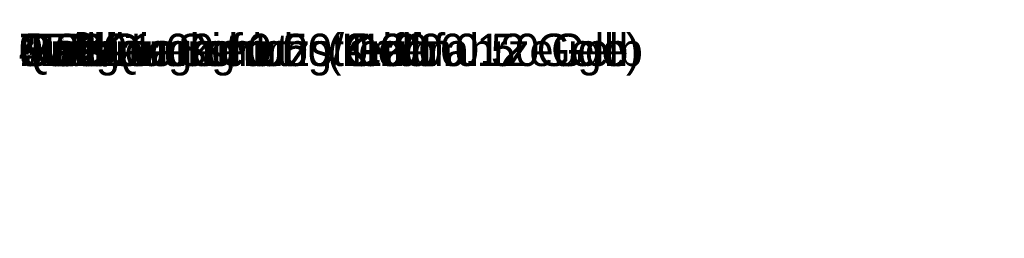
# Model space of a CAD drawing. Header units: metres. Extents: x 0 to 60282398, y -11592309 to 5708004.
# Tile 1 of 136: x 0 to 76, y -16 to 1. Entities that reach past the tile are written whole.
import ezdxf

# ---------------------------------------------------------------- set-up
doc = ezdxf.new("R2018")
doc.units = ezdxf.units.M
doc.header["$LTSCALE"] = 0.75
doc.layers.get('0').update_dxf_attribs({"linetype": 'CONTINUOUS'})
doc.layers.add('10414946$0$ST-LIN-Fahrbahn', color=2, linetype='CONTINUOUS')
doc.layers.add('10414946$0$ST-LIN-Gehweg', color=2, linetype='CONTINUOUS')
doc.layers.add('10414946$0$ST_M_Markierung', color=7, linetype='CONTINUOUS', lineweight=18, true_color=0xffffff)
doc.styles.add('10414946$0$STANDARD', font='ISOCP2.shx')
doc.styles.get("Standard").update_dxf_attribs({"font": 'ISOCP2.shx'})

# ---------------------------------------------------------------- blocks, each defined once
blk = doc.blocks.new('10414946$0$Leitlinie Schutzstreifen_Rad_(1.00_1.00_0.12)_INFRASIGN_639099719308929837')
blk = doc.blocks.new('10414946$0$Leitlinie Schutzstreifen_Rad_(1.00_1.00_0.12)_INFRASIGN_639099719644751971')
blk = doc.blocks.new('10414946$0$Leitlinie Schutzstreifen_Rad_(1.00_1.00_0.12)_INFRASIGN_639099719804692005')
blk = doc.blocks.new('10414946$0$Leitlinie Schutzstreifen_Rad_(1.00_1.00_0.12)_INFRASIGN_639099719981791279')
blk = doc.blocks.new('10414946$0$Leitlinie Schutzstreifen_Rad_(1.00_1.00_0.12)_INFRASIGN_639099720798123485')
blk = doc.blocks.new('10414946$0$Radfahrstreifen (Kraftfahrzeuge)_Rad_(3.00_-3.00_0.25)_INFRASIGN_639099721025018387')
blk = doc.blocks.new('10414946$0$Radfahrstreifen (Kraftfahrzeuge)_Rad_(3.00_-3.00_0.25)_INFRASIGN_639099721111332882')
blk = doc.blocks.new('10414946$0$Radfahrstreifen (Kraftfahrzeuge)_Rad_(3.00_-3.00_0.25)_INFRASIGN_639099721449042082')
blk = doc.blocks.new('10414946$0$Radfahrstreifen (Kraftfahrzeuge)_Rad_(3.00_-3.00_0.25)_INFRASIGN_639099721714267730')
blk = doc.blocks.new('10414946$0$Leitlinie Schutzstreifen_Rad_(1.00_1.00_0.12)_INFRASIGN_639099722170851897')
blk = doc.blocks.new('10414946$0$Fußgängerfurt__(0.50_0.20_0.12)_INFRASIGN_639099722575843547')
blk = doc.blocks.new('10414946$0$Fußgängerfurt__(0.50_0.20_0.12)_INFRASIGN_639099722669133719')
blk = doc.blocks.new('10414946$0$Haltlinie__(0.00_-1.00_0.50)_INFRASIGN_639099723144088585')
blk = doc.blocks.new('10414946$0$Haltlinie__(0.00_-1.00_0.50)_INFRASIGN_639099723187622833')
blk = doc.blocks.new('10414946')
at = {"layer": '10414946$0$ST_M_Markierung'}
ref = blk.add_blockref('10414946$0$Haltlinie__(0.00_-1.00_0.50)_INFRASIGN_639099723144088585', (32353346.588, 5707903.175), dxfattribs=at)
lines = blk.add_mtext('Quermarkierung', dxfattribs={"layer": '10414946$0$ST-LIN-Gehweg', "insert": (0, 0.125), "char_height": 2.5, "attachment_point": 1})
ref.add_attrib('Typ', '', (0, 0.125), dxfattribs={"flags": 106}).embed_mtext(lines)
lines = blk.add_mtext('Haltlinie', dxfattribs={"layer": '10414946$0$ST-LIN-Gehweg', "insert": (0, 0.125), "char_height": 2.5, "attachment_point": 1})
ref.add_attrib('Art', '', (0, 0.125), dxfattribs={"flags": 106}).embed_mtext(lines)
lines = blk.add_mtext('RmsQuerstrich', dxfattribs={"layer": '10414946$0$ST-LIN-Gehweg', "insert": (0, 0.125), "char_height": 2.5, "attachment_point": 1})
ref.add_attrib('Bild', '', (0, 0.125), dxfattribs={"flags": 106}).embed_mtext(lines)
lines = blk.add_mtext('0.50', dxfattribs={"layer": '10414946$0$ST-LIN-Gehweg', "insert": (0, 0.125), "char_height": 2.5, "attachment_point": 1})
ref.add_attrib('Markierungsbreite', '', (0, 0.125), dxfattribs={"flags": 106}).embed_mtext(lines)
lines = blk.add_mtext('0.00/-1.00', dxfattribs={"layer": '10414946$0$ST-LIN-Gehweg', "insert": (0, 0.125), "char_height": 2.5, "attachment_point": 1})
ref.add_attrib('Markierungslänge', '', (0, 0.125), dxfattribs={"flags": 106}).embed_mtext(lines)
lines = blk.add_mtext('4.03', dxfattribs={"layer": '10414946$0$ST-LIN-Gehweg', "insert": (0, 0.125), "char_height": 2.5, "attachment_point": 1})
ref.add_attrib('Länge', '', (0, 0.125), dxfattribs={"flags": 106}).embed_mtext(lines)
lines = blk.add_mtext('Gelb', dxfattribs={"layer": '10414946$0$ST-LIN-Gehweg', "insert": (0, 0.125), "char_height": 2.5, "attachment_point": 1})
ref.add_attrib('Farbe', '', (0, 0.125), dxfattribs={"flags": 106}).embed_mtext(lines)
lines = blk.add_mtext('Markierung 0.00/-1.00 0.50 Gelb', dxfattribs={"layer": '10414946$0$ST-LIN-Gehweg', "insert": (0, 0.125), "char_height": 2.5, "attachment_point": 1})
ref.add_attrib('Bezeichnung', '', (0, 0.125), dxfattribs={"flags": 106}).embed_mtext(lines)
lines = blk.add_mtext('4.03', dxfattribs={"layer": '10414946$0$ST-LIN-Gehweg', "insert": (0, 0.125), "char_height": 2.5, "attachment_point": 1})
ref.add_attrib('Gesamtlänge_050', '', (0, 0.125), dxfattribs={"flags": 106}).embed_mtext(lines)
ref = blk.add_blockref('10414946$0$Fußgängerfurt__(0.50_0.20_0.12)_INFRASIGN_639099722575843547', (32353341.704, 5707904.253), dxfattribs=at)
lines = blk.add_mtext('Quermarkierung', dxfattribs={"layer": '10414946$0$ST-LIN-Gehweg', "insert": (0, 0.125), "char_height": 2.5, "attachment_point": 1})
ref.add_attrib('Typ', '', (0, 0.125), dxfattribs={"flags": 106}).embed_mtext(lines)
lines = blk.add_mtext('Fußgängerfurt', dxfattribs={"layer": '10414946$0$ST-LIN-Gehweg', "insert": (0, 0.125), "char_height": 2.5, "attachment_point": 1})
ref.add_attrib('Art', '', (0, 0.125), dxfattribs={"flags": 106}).embed_mtext(lines)
lines = blk.add_mtext('RmsQuerstrich_unterbrochen_25_zu_1_schmal', dxfattribs={"layer": '10414946$0$ST-LIN-Gehweg', "insert": (0, 0.125), "char_height": 2.5, "attachment_point": 1})
ref.add_attrib('Bild', '', (0, 0.125), dxfattribs={"flags": 106}).embed_mtext(lines)
lines = blk.add_mtext('0.12', dxfattribs={"layer": '10414946$0$ST-LIN-Gehweg', "insert": (0, 0.125), "char_height": 2.5, "attachment_point": 1})
ref.add_attrib('Markierungsbreite', '', (0, 0.125), dxfattribs={"flags": 106}).embed_mtext(lines)
lines = blk.add_mtext('0.50/0.20', dxfattribs={"layer": '10414946$0$ST-LIN-Gehweg', "insert": (0, 0.125), "char_height": 2.5, "attachment_point": 1})
ref.add_attrib('Markierungslänge', '', (0, 0.125), dxfattribs={"flags": 106}).embed_mtext(lines)
lines = blk.add_mtext('8.27', dxfattribs={"layer": '10414946$0$ST-LIN-Gehweg', "insert": (0, 0.125), "char_height": 2.5, "attachment_point": 1})
ref.add_attrib('Länge', '', (0, 0.125), dxfattribs={"flags": 106}).embed_mtext(lines)
lines = blk.add_mtext('Gelb', dxfattribs={"layer": '10414946$0$ST-LIN-Gehweg', "insert": (0, 0.125), "char_height": 2.5, "attachment_point": 1})
ref.add_attrib('Farbe', '', (0, 0.125), dxfattribs={"flags": 106}).embed_mtext(lines)
lines = blk.add_mtext('Markierung 0.50/0.20 0.12 Gelb', dxfattribs={"layer": '10414946$0$ST-LIN-Gehweg', "insert": (0, 0.125), "char_height": 2.5, "attachment_point": 1})
ref.add_attrib('Bezeichnung', '', (0, 0.125), dxfattribs={"flags": 106}).embed_mtext(lines)
lines = blk.add_mtext('6.50', dxfattribs={"layer": '10414946$0$ST-LIN-Gehweg', "insert": (0, 0.125), "char_height": 2.5, "attachment_point": 1})
ref.add_attrib('Gesamtlänge_012', '', (0, 0.125), dxfattribs={"flags": 106}).embed_mtext(lines)
ref = blk.add_blockref('10414946$0$Fußgängerfurt__(0.50_0.20_0.12)_INFRASIGN_639099722669133719', (32353345.606, 5707903.364), dxfattribs=at)
lines = blk.add_mtext('Quermarkierung', dxfattribs={"layer": '10414946$0$ST-LIN-Gehweg', "insert": (0, 0.125), "char_height": 2.5, "attachment_point": 1})
ref.add_attrib('Typ', '', (0, 0.125), dxfattribs={"flags": 106}).embed_mtext(lines)
lines = blk.add_mtext('Fußgängerfurt', dxfattribs={"layer": '10414946$0$ST-LIN-Gehweg', "insert": (0, 0.125), "char_height": 2.5, "attachment_point": 1})
ref.add_attrib('Art', '', (0, 0.125), dxfattribs={"flags": 106}).embed_mtext(lines)
lines = blk.add_mtext('RmsQuerstrich_unterbrochen_25_zu_1_schmal', dxfattribs={"layer": '10414946$0$ST-LIN-Gehweg', "insert": (0, 0.125), "char_height": 2.5, "attachment_point": 1})
ref.add_attrib('Bild', '', (0, 0.125), dxfattribs={"flags": 106}).embed_mtext(lines)
lines = blk.add_mtext('0.12', dxfattribs={"layer": '10414946$0$ST-LIN-Gehweg', "insert": (0, 0.125), "char_height": 2.5, "attachment_point": 1})
ref.add_attrib('Markierungsbreite', '', (0, 0.125), dxfattribs={"flags": 106}).embed_mtext(lines)
lines = blk.add_mtext('0.50/0.20', dxfattribs={"layer": '10414946$0$ST-LIN-Gehweg', "insert": (0, 0.125), "char_height": 2.5, "attachment_point": 1})
ref.add_attrib('Markierungslänge', '', (0, 0.125), dxfattribs={"flags": 106}).embed_mtext(lines)
lines = blk.add_mtext('8.69', dxfattribs={"layer": '10414946$0$ST-LIN-Gehweg', "insert": (0, 0.125), "char_height": 2.5, "attachment_point": 1})
ref.add_attrib('Länge', '', (0, 0.125), dxfattribs={"flags": 106}).embed_mtext(lines)
lines = blk.add_mtext('Gelb', dxfattribs={"layer": '10414946$0$ST-LIN-Gehweg', "insert": (0, 0.125), "char_height": 2.5, "attachment_point": 1})
ref.add_attrib('Farbe', '', (0, 0.125), dxfattribs={"flags": 106}).embed_mtext(lines)
lines = blk.add_mtext('Markierung 0.50/0.20 0.12 Gelb', dxfattribs={"layer": '10414946$0$ST-LIN-Gehweg', "insert": (0, 0.125), "char_height": 2.5, "attachment_point": 1})
ref.add_attrib('Bezeichnung', '', (0, 0.125), dxfattribs={"flags": 106}).embed_mtext(lines)
lines = blk.add_mtext('6.50', dxfattribs={"layer": '10414946$0$ST-LIN-Gehweg', "insert": (0, 0.125), "char_height": 2.5, "attachment_point": 1})
ref.add_attrib('Gesamtlänge_012', '', (0, 0.125), dxfattribs={"flags": 106}).embed_mtext(lines)
ref = blk.add_blockref('10414946$0$Haltlinie__(0.00_-1.00_0.50)_INFRASIGN_639099723187622833', (32353340.084, 5707901.124), dxfattribs=at)
lines = blk.add_mtext('Quermarkierung', dxfattribs={"layer": '10414946$0$ST-LIN-Gehweg', "insert": (0, 0.125), "char_height": 2.5, "attachment_point": 1})
ref.add_attrib('Typ', '', (0, 0.125), dxfattribs={"flags": 106}).embed_mtext(lines)
lines = blk.add_mtext('Haltlinie', dxfattribs={"layer": '10414946$0$ST-LIN-Gehweg', "insert": (0, 0.125), "char_height": 2.5, "attachment_point": 1})
ref.add_attrib('Art', '', (0, 0.125), dxfattribs={"flags": 106}).embed_mtext(lines)
lines = blk.add_mtext('RmsQuerstrich', dxfattribs={"layer": '10414946$0$ST-LIN-Gehweg', "insert": (0, 0.125), "char_height": 2.5, "attachment_point": 1})
ref.add_attrib('Bild', '', (0, 0.125), dxfattribs={"flags": 106}).embed_mtext(lines)
lines = blk.add_mtext('0.50', dxfattribs={"layer": '10414946$0$ST-LIN-Gehweg', "insert": (0, 0.125), "char_height": 2.5, "attachment_point": 1})
ref.add_attrib('Markierungsbreite', '', (0, 0.125), dxfattribs={"flags": 106}).embed_mtext(lines)
lines = blk.add_mtext('0.00/-1.00', dxfattribs={"layer": '10414946$0$ST-LIN-Gehweg', "insert": (0, 0.125), "char_height": 2.5, "attachment_point": 1})
ref.add_attrib('Markierungslänge', '', (0, 0.125), dxfattribs={"flags": 106}).embed_mtext(lines)
lines = blk.add_mtext('5.39', dxfattribs={"layer": '10414946$0$ST-LIN-Gehweg', "insert": (0, 0.125), "char_height": 2.5, "attachment_point": 1})
ref.add_attrib('Länge', '', (0, 0.125), dxfattribs={"flags": 106}).embed_mtext(lines)
lines = blk.add_mtext('Gelb', dxfattribs={"layer": '10414946$0$ST-LIN-Gehweg', "insert": (0, 0.125), "char_height": 2.5, "attachment_point": 1})
ref.add_attrib('Farbe', '', (0, 0.125), dxfattribs={"flags": 106}).embed_mtext(lines)
lines = blk.add_mtext('Markierung 0.00/-1.00 0.50 Gelb', dxfattribs={"layer": '10414946$0$ST-LIN-Gehweg', "insert": (0, 0.125), "char_height": 2.5, "attachment_point": 1})
ref.add_attrib('Bezeichnung', '', (0, 0.125), dxfattribs={"flags": 106}).embed_mtext(lines)
lines = blk.add_mtext('5.39', dxfattribs={"layer": '10414946$0$ST-LIN-Gehweg', "insert": (0, 0.125), "char_height": 2.5, "attachment_point": 1})
ref.add_attrib('Gesamtlänge_050', '', (0, 0.125), dxfattribs={"flags": 106}).embed_mtext(lines)
ref = blk.add_blockref('10414946$0$Leitlinie Schutzstreifen_Rad_(1.00_1.00_0.12)_INFRASIGN_639099719644751971', (32353331.341, 5707899.706), dxfattribs=at)
lines = blk.add_mtext('Längsmarkierung', dxfattribs={"layer": '10414946$0$ST-LIN-Gehweg', "insert": (0, 0.125), "char_height": 2.5, "attachment_point": 1})
ref.add_attrib('Typ', '', (0, 0.125), dxfattribs={"flags": 106}).embed_mtext(lines)
lines = blk.add_mtext('Leitlinie Schutzstreifen', dxfattribs={"layer": '10414946$0$ST-LIN-Gehweg', "insert": (0, 0.125), "char_height": 2.5, "attachment_point": 1})
ref.add_attrib('Art', '', (0, 0.125), dxfattribs={"flags": 106}).embed_mtext(lines)
lines = blk.add_mtext('Schmalstrich_unterbrochen_1_zu_1', dxfattribs={"layer": '10414946$0$ST-LIN-Gehweg', "insert": (0, 0.125), "char_height": 2.5, "attachment_point": 1})
ref.add_attrib('Bild', '', (0, 0.125), dxfattribs={"flags": 106}).embed_mtext(lines)
lines = blk.add_mtext('0.12', dxfattribs={"layer": '10414946$0$ST-LIN-Gehweg', "insert": (0, 0.125), "char_height": 2.5, "attachment_point": 1})
ref.add_attrib('Markierungsbreite', '', (0, 0.125), dxfattribs={"flags": 106}).embed_mtext(lines)
lines = blk.add_mtext('1.00/1.00', dxfattribs={"layer": '10414946$0$ST-LIN-Gehweg', "insert": (0, 0.125), "char_height": 2.5, "attachment_point": 1})
ref.add_attrib('Markierungslänge', '', (0, 0.125), dxfattribs={"flags": 106}).embed_mtext(lines)
lines = blk.add_mtext('7.82', dxfattribs={"layer": '10414946$0$ST-LIN-Gehweg', "insert": (0, 0.125), "char_height": 2.5, "attachment_point": 1})
ref.add_attrib('Länge', '', (0, 0.125), dxfattribs={"flags": 106}).embed_mtext(lines)
lines = blk.add_mtext('Gelb', dxfattribs={"layer": '10414946$0$ST-LIN-Gehweg', "insert": (0, 0.125), "char_height": 2.5, "attachment_point": 1})
ref.add_attrib('Farbe', '', (0, 0.125), dxfattribs={"flags": 106}).embed_mtext(lines)
lines = blk.add_mtext('Markierung 1.00/1.00 0.12 Gelb', dxfattribs={"layer": '10414946$0$ST-LIN-Gehweg', "insert": (0, 0.125), "char_height": 2.5, "attachment_point": 1})
ref.add_attrib('Bezeichnung', '', (0, 0.125), dxfattribs={"flags": 106}).embed_mtext(lines)
lines = blk.add_mtext('4.00', dxfattribs={"layer": '10414946$0$ST-LIN-Gehweg', "insert": (0, 0.125), "char_height": 2.5, "attachment_point": 1})
ref.add_attrib('Gesamtlänge_012', '', (0, 0.125), dxfattribs={"flags": 106}).embed_mtext(lines)
ref = blk.add_blockref('10414946$0$Leitlinie Schutzstreifen_Rad_(1.00_1.00_0.12)_INFRASIGN_639099719804692005', (32353362.026, 5707897.58), dxfattribs=at)
lines = blk.add_mtext('Längsmarkierung', dxfattribs={"layer": '10414946$0$ST-LIN-Gehweg', "insert": (0, 0.125), "char_height": 2.5, "attachment_point": 1})
ref.add_attrib('Typ', '', (0, 0.125), dxfattribs={"flags": 106}).embed_mtext(lines)
lines = blk.add_mtext('Leitlinie Schutzstreifen', dxfattribs={"layer": '10414946$0$ST-LIN-Gehweg', "insert": (0, 0.125), "char_height": 2.5, "attachment_point": 1})
ref.add_attrib('Art', '', (0, 0.125), dxfattribs={"flags": 106}).embed_mtext(lines)
lines = blk.add_mtext('Schmalstrich_unterbrochen_1_zu_1', dxfattribs={"layer": '10414946$0$ST-LIN-Gehweg', "insert": (0, 0.125), "char_height": 2.5, "attachment_point": 1})
ref.add_attrib('Bild', '', (0, 0.125), dxfattribs={"flags": 106}).embed_mtext(lines)
lines = blk.add_mtext('0.12', dxfattribs={"layer": '10414946$0$ST-LIN-Gehweg', "insert": (0, 0.125), "char_height": 2.5, "attachment_point": 1})
ref.add_attrib('Markierungsbreite', '', (0, 0.125), dxfattribs={"flags": 106}).embed_mtext(lines)
lines = blk.add_mtext('1.00/1.00', dxfattribs={"layer": '10414946$0$ST-LIN-Gehweg', "insert": (0, 0.125), "char_height": 2.5, "attachment_point": 1})
ref.add_attrib('Markierungslänge', '', (0, 0.125), dxfattribs={"flags": 106}).embed_mtext(lines)
lines = blk.add_mtext('17.59', dxfattribs={"layer": '10414946$0$ST-LIN-Gehweg', "insert": (0, 0.125), "char_height": 2.5, "attachment_point": 1})
ref.add_attrib('Länge', '', (0, 0.125), dxfattribs={"flags": 106}).embed_mtext(lines)
lines = blk.add_mtext('Gelb', dxfattribs={"layer": '10414946$0$ST-LIN-Gehweg', "insert": (0, 0.125), "char_height": 2.5, "attachment_point": 1})
ref.add_attrib('Farbe', '', (0, 0.125), dxfattribs={"flags": 106}).embed_mtext(lines)
lines = blk.add_mtext('Markierung 1.00/1.00 0.12 Gelb', dxfattribs={"layer": '10414946$0$ST-LIN-Gehweg', "insert": (0, 0.125), "char_height": 2.5, "attachment_point": 1})
ref.add_attrib('Bezeichnung', '', (0, 0.125), dxfattribs={"flags": 106}).embed_mtext(lines)
lines = blk.add_mtext('9.00', dxfattribs={"layer": '10414946$0$ST-LIN-Gehweg', "insert": (0, 0.125), "char_height": 2.5, "attachment_point": 1})
ref.add_attrib('Gesamtlänge_012', '', (0, 0.125), dxfattribs={"flags": 106}).embed_mtext(lines)
ref = blk.add_blockref('10414946$0$Radfahrstreifen (Kraftfahrzeuge)_Rad_(3.00_-3.00_0.25)_INFRASIGN_639099721449042082', (32353345.207, 5707895.992), dxfattribs=at)
lines = blk.add_mtext('Längsmarkierung', dxfattribs={"layer": '10414946$0$ST-LIN-Gehweg', "insert": (0, 0.125), "char_height": 2.5, "attachment_point": 1})
ref.add_attrib('Typ', '', (0, 0.125), dxfattribs={"flags": 106}).embed_mtext(lines)
lines = blk.add_mtext('Radfahrstreifen (Kraftfahrzeuge)', dxfattribs={"layer": '10414946$0$ST-LIN-Gehweg', "insert": (0, 0.125), "char_height": 2.5, "attachment_point": 1})
ref.add_attrib('Art', '', (0, 0.125), dxfattribs={"flags": 106}).embed_mtext(lines)
lines = blk.add_mtext('Breitstrich', dxfattribs={"layer": '10414946$0$ST-LIN-Gehweg', "insert": (0, 0.125), "char_height": 2.5, "attachment_point": 1})
ref.add_attrib('Bild', '', (0, 0.125), dxfattribs={"flags": 106}).embed_mtext(lines)
lines = blk.add_mtext('0.25', dxfattribs={"layer": '10414946$0$ST-LIN-Gehweg', "insert": (0, 0.125), "char_height": 2.5, "attachment_point": 1})
ref.add_attrib('Markierungsbreite', '', (0, 0.125), dxfattribs={"flags": 106}).embed_mtext(lines)
lines = blk.add_mtext('11.33', dxfattribs={"layer": '10414946$0$ST-LIN-Gehweg', "insert": (0, 0.125), "char_height": 2.5, "attachment_point": 1})
ref.add_attrib('Länge', '', (0, 0.125), dxfattribs={"flags": 106}).embed_mtext(lines)
lines = blk.add_mtext('Gelb', dxfattribs={"layer": '10414946$0$ST-LIN-Gehweg', "insert": (0, 0.125), "char_height": 2.5, "attachment_point": 1})
ref.add_attrib('Farbe', '', (0, 0.125), dxfattribs={"flags": 106}).embed_mtext(lines)
lines = blk.add_mtext('Markierung 0.25 Gelb', dxfattribs={"layer": '10414946$0$ST-LIN-Gehweg', "insert": (0, 0.125), "char_height": 2.5, "attachment_point": 1})
ref.add_attrib('Bezeichnung', '', (0, 0.125), dxfattribs={"flags": 106}).embed_mtext(lines)
lines = blk.add_mtext('11.33', dxfattribs={"layer": '10414946$0$ST-LIN-Gehweg', "insert": (0, 0.125), "char_height": 2.5, "attachment_point": 1})
ref.add_attrib('Gesamtlänge_025', '', (0, 0.125), dxfattribs={"flags": 106}).embed_mtext(lines)
ref = blk.add_blockref('10414946$0$Leitlinie Schutzstreifen_Rad_(1.00_1.00_0.12)_INFRASIGN_639099719308929837', (32353355.939, 5707892.37), dxfattribs=at)
lines = blk.add_mtext('Längsmarkierung', dxfattribs={"layer": '10414946$0$ST-LIN-Gehweg', "insert": (0, 0.125), "char_height": 2.5, "attachment_point": 1})
ref.add_attrib('Typ', '', (0, 0.125), dxfattribs={"flags": 106}).embed_mtext(lines)
lines = blk.add_mtext('Leitlinie Schutzstreifen', dxfattribs={"layer": '10414946$0$ST-LIN-Gehweg', "insert": (0, 0.125), "char_height": 2.5, "attachment_point": 1})
ref.add_attrib('Art', '', (0, 0.125), dxfattribs={"flags": 106}).embed_mtext(lines)
lines = blk.add_mtext('Schmalstrich_unterbrochen_1_zu_1', dxfattribs={"layer": '10414946$0$ST-LIN-Gehweg', "insert": (0, 0.125), "char_height": 2.5, "attachment_point": 1})
ref.add_attrib('Bild', '', (0, 0.125), dxfattribs={"flags": 106}).embed_mtext(lines)
lines = blk.add_mtext('0.12', dxfattribs={"layer": '10414946$0$ST-LIN-Gehweg', "insert": (0, 0.125), "char_height": 2.5, "attachment_point": 1})
ref.add_attrib('Markierungsbreite', '', (0, 0.125), dxfattribs={"flags": 106}).embed_mtext(lines)
lines = blk.add_mtext('1.00/1.00', dxfattribs={"layer": '10414946$0$ST-LIN-Gehweg', "insert": (0, 0.125), "char_height": 2.5, "attachment_point": 1})
ref.add_attrib('Markierungslänge', '', (0, 0.125), dxfattribs={"flags": 106}).embed_mtext(lines)
lines = blk.add_mtext('9.51', dxfattribs={"layer": '10414946$0$ST-LIN-Gehweg', "insert": (0, 0.125), "char_height": 2.5, "attachment_point": 1})
ref.add_attrib('Länge', '', (0, 0.125), dxfattribs={"flags": 106}).embed_mtext(lines)
lines = blk.add_mtext('Gelb', dxfattribs={"layer": '10414946$0$ST-LIN-Gehweg', "insert": (0, 0.125), "char_height": 2.5, "attachment_point": 1})
ref.add_attrib('Farbe', '', (0, 0.125), dxfattribs={"flags": 106}).embed_mtext(lines)
lines = blk.add_mtext('Markierung 1.00/1.00 0.12 Gelb', dxfattribs={"layer": '10414946$0$ST-LIN-Gehweg', "insert": (0, 0.125), "char_height": 2.5, "attachment_point": 1})
ref.add_attrib('Bezeichnung', '', (0, 0.125), dxfattribs={"flags": 106}).embed_mtext(lines)
lines = blk.add_mtext('5.00', dxfattribs={"layer": '10414946$0$ST-LIN-Gehweg', "insert": (0, 0.125), "char_height": 2.5, "attachment_point": 1})
ref.add_attrib('Gesamtlänge_012', '', (0, 0.125), dxfattribs={"flags": 106}).embed_mtext(lines)
ref = blk.add_blockref('10414946$0$Leitlinie Schutzstreifen_Rad_(1.00_1.00_0.12)_INFRASIGN_639099720798123485', (32353400.903, 5707890.128), dxfattribs=at)
lines = blk.add_mtext('Längsmarkierung', dxfattribs={"layer": '10414946$0$ST-LIN-Gehweg', "insert": (0, 0.125), "char_height": 2.5, "attachment_point": 1})
ref.add_attrib('Typ', '', (0, 0.125), dxfattribs={"flags": 106}).embed_mtext(lines)
lines = blk.add_mtext('Leitlinie Schutzstreifen', dxfattribs={"layer": '10414946$0$ST-LIN-Gehweg', "insert": (0, 0.125), "char_height": 2.5, "attachment_point": 1})
ref.add_attrib('Art', '', (0, 0.125), dxfattribs={"flags": 106}).embed_mtext(lines)
lines = blk.add_mtext('Schmalstrich_unterbrochen_1_zu_1', dxfattribs={"layer": '10414946$0$ST-LIN-Gehweg', "insert": (0, 0.125), "char_height": 2.5, "attachment_point": 1})
ref.add_attrib('Bild', '', (0, 0.125), dxfattribs={"flags": 106}).embed_mtext(lines)
lines = blk.add_mtext('0.12', dxfattribs={"layer": '10414946$0$ST-LIN-Gehweg', "insert": (0, 0.125), "char_height": 2.5, "attachment_point": 1})
ref.add_attrib('Markierungsbreite', '', (0, 0.125), dxfattribs={"flags": 106}).embed_mtext(lines)
lines = blk.add_mtext('1.00/1.00', dxfattribs={"layer": '10414946$0$ST-LIN-Gehweg', "insert": (0, 0.125), "char_height": 2.5, "attachment_point": 1})
ref.add_attrib('Markierungslänge', '', (0, 0.125), dxfattribs={"flags": 106}).embed_mtext(lines)
lines = blk.add_mtext('13.50', dxfattribs={"layer": '10414946$0$ST-LIN-Gehweg', "insert": (0, 0.125), "char_height": 2.5, "attachment_point": 1})
ref.add_attrib('Länge', '', (0, 0.125), dxfattribs={"flags": 106}).embed_mtext(lines)
lines = blk.add_mtext('Gelb', dxfattribs={"layer": '10414946$0$ST-LIN-Gehweg', "insert": (0, 0.125), "char_height": 2.5, "attachment_point": 1})
ref.add_attrib('Farbe', '', (0, 0.125), dxfattribs={"flags": 106}).embed_mtext(lines)
lines = blk.add_mtext('Markierung 1.00/1.00 0.12 Gelb', dxfattribs={"layer": '10414946$0$ST-LIN-Gehweg', "insert": (0, 0.125), "char_height": 2.5, "attachment_point": 1})
ref.add_attrib('Bezeichnung', '', (0, 0.125), dxfattribs={"flags": 106}).embed_mtext(lines)
lines = blk.add_mtext('7.00', dxfattribs={"layer": '10414946$0$ST-LIN-Gehweg', "insert": (0, 0.125), "char_height": 2.5, "attachment_point": 1})
ref.add_attrib('Gesamtlänge_012', '', (0, 0.125), dxfattribs={"flags": 106}).embed_mtext(lines)
ref = blk.add_blockref('10414946$0$Radfahrstreifen (Kraftfahrzeuge)_Rad_(3.00_-3.00_0.25)_INFRASIGN_639099721111332882', (32353414.653, 5707887.493), dxfattribs=at)
lines = blk.add_mtext('Längsmarkierung', dxfattribs={"layer": '10414946$0$ST-LIN-Gehweg', "insert": (0, 0.125), "char_height": 2.5, "attachment_point": 1})
ref.add_attrib('Typ', '', (0, 0.125), dxfattribs={"flags": 106}).embed_mtext(lines)
lines = blk.add_mtext('Radfahrstreifen (Kraftfahrzeuge)', dxfattribs={"layer": '10414946$0$ST-LIN-Gehweg', "insert": (0, 0.125), "char_height": 2.5, "attachment_point": 1})
ref.add_attrib('Art', '', (0, 0.125), dxfattribs={"flags": 106}).embed_mtext(lines)
lines = blk.add_mtext('Breitstrich', dxfattribs={"layer": '10414946$0$ST-LIN-Gehweg', "insert": (0, 0.125), "char_height": 2.5, "attachment_point": 1})
ref.add_attrib('Bild', '', (0, 0.125), dxfattribs={"flags": 106}).embed_mtext(lines)
lines = blk.add_mtext('0.25', dxfattribs={"layer": '10414946$0$ST-LIN-Gehweg', "insert": (0, 0.125), "char_height": 2.5, "attachment_point": 1})
ref.add_attrib('Markierungsbreite', '', (0, 0.125), dxfattribs={"flags": 106}).embed_mtext(lines)
lines = blk.add_mtext('11.22', dxfattribs={"layer": '10414946$0$ST-LIN-Gehweg', "insert": (0, 0.125), "char_height": 2.5, "attachment_point": 1})
ref.add_attrib('Länge', '', (0, 0.125), dxfattribs={"flags": 106}).embed_mtext(lines)
lines = blk.add_mtext('Gelb', dxfattribs={"layer": '10414946$0$ST-LIN-Gehweg', "insert": (0, 0.125), "char_height": 2.5, "attachment_point": 1})
ref.add_attrib('Farbe', '', (0, 0.125), dxfattribs={"flags": 106}).embed_mtext(lines)
lines = blk.add_mtext('Markierung 0.25 Gelb', dxfattribs={"layer": '10414946$0$ST-LIN-Gehweg', "insert": (0, 0.125), "char_height": 2.5, "attachment_point": 1})
ref.add_attrib('Bezeichnung', '', (0, 0.125), dxfattribs={"flags": 106}).embed_mtext(lines)
lines = blk.add_mtext('11.22', dxfattribs={"layer": '10414946$0$ST-LIN-Gehweg', "insert": (0, 0.125), "char_height": 2.5, "attachment_point": 1})
ref.add_attrib('Gesamtlänge_025', '', (0, 0.125), dxfattribs={"flags": 106}).embed_mtext(lines)
ref = blk.add_blockref('10414946$0$Leitlinie Schutzstreifen_Rad_(1.00_1.00_0.12)_INFRASIGN_639099719981791279', (32353387.318, 5707886.114), dxfattribs=at)
lines = blk.add_mtext('Längsmarkierung', dxfattribs={"layer": '10414946$0$ST-LIN-Gehweg', "insert": (0, 0.125), "char_height": 2.5, "attachment_point": 1})
ref.add_attrib('Typ', '', (0, 0.125), dxfattribs={"flags": 106}).embed_mtext(lines)
lines = blk.add_mtext('Leitlinie Schutzstreifen', dxfattribs={"layer": '10414946$0$ST-LIN-Gehweg', "insert": (0, 0.125), "char_height": 2.5, "attachment_point": 1})
ref.add_attrib('Art', '', (0, 0.125), dxfattribs={"flags": 106}).embed_mtext(lines)
lines = blk.add_mtext('Schmalstrich_unterbrochen_1_zu_1', dxfattribs={"layer": '10414946$0$ST-LIN-Gehweg', "insert": (0, 0.125), "char_height": 2.5, "attachment_point": 1})
ref.add_attrib('Bild', '', (0, 0.125), dxfattribs={"flags": 106}).embed_mtext(lines)
lines = blk.add_mtext('0.12', dxfattribs={"layer": '10414946$0$ST-LIN-Gehweg', "insert": (0, 0.125), "char_height": 2.5, "attachment_point": 1})
ref.add_attrib('Markierungsbreite', '', (0, 0.125), dxfattribs={"flags": 106}).embed_mtext(lines)
lines = blk.add_mtext('1.00/1.00', dxfattribs={"layer": '10414946$0$ST-LIN-Gehweg', "insert": (0, 0.125), "char_height": 2.5, "attachment_point": 1})
ref.add_attrib('Markierungslänge', '', (0, 0.125), dxfattribs={"flags": 106}).embed_mtext(lines)
lines = blk.add_mtext('9.50', dxfattribs={"layer": '10414946$0$ST-LIN-Gehweg', "insert": (0, 0.125), "char_height": 2.5, "attachment_point": 1})
ref.add_attrib('Länge', '', (0, 0.125), dxfattribs={"flags": 106}).embed_mtext(lines)
lines = blk.add_mtext('Gelb', dxfattribs={"layer": '10414946$0$ST-LIN-Gehweg', "insert": (0, 0.125), "char_height": 2.5, "attachment_point": 1})
ref.add_attrib('Farbe', '', (0, 0.125), dxfattribs={"flags": 106}).embed_mtext(lines)
lines = blk.add_mtext('Markierung 1.00/1.00 0.12 Gelb', dxfattribs={"layer": '10414946$0$ST-LIN-Gehweg', "insert": (0, 0.125), "char_height": 2.5, "attachment_point": 1})
ref.add_attrib('Bezeichnung', '', (0, 0.125), dxfattribs={"flags": 106}).embed_mtext(lines)
lines = blk.add_mtext('5.00', dxfattribs={"layer": '10414946$0$ST-LIN-Gehweg', "insert": (0, 0.125), "char_height": 2.5, "attachment_point": 1})
ref.add_attrib('Gesamtlänge_012', '', (0, 0.125), dxfattribs={"flags": 106}).embed_mtext(lines)
ref = blk.add_blockref('10414946$0$Radfahrstreifen (Kraftfahrzeuge)_Rad_(3.00_-3.00_0.25)_INFRASIGN_639099721025018387', (32353397.139, 5707884.232), dxfattribs=at)
lines = blk.add_mtext('Längsmarkierung', dxfattribs={"layer": '10414946$0$ST-LIN-Gehweg', "insert": (0, 0.125), "char_height": 2.5, "attachment_point": 1})
ref.add_attrib('Typ', '', (0, 0.125), dxfattribs={"flags": 106}).embed_mtext(lines)
lines = blk.add_mtext('Radfahrstreifen (Kraftfahrzeuge)', dxfattribs={"layer": '10414946$0$ST-LIN-Gehweg', "insert": (0, 0.125), "char_height": 2.5, "attachment_point": 1})
ref.add_attrib('Art', '', (0, 0.125), dxfattribs={"flags": 106}).embed_mtext(lines)
lines = blk.add_mtext('Breitstrich', dxfattribs={"layer": '10414946$0$ST-LIN-Gehweg', "insert": (0, 0.125), "char_height": 2.5, "attachment_point": 1})
ref.add_attrib('Bild', '', (0, 0.125), dxfattribs={"flags": 106}).embed_mtext(lines)
lines = blk.add_mtext('0.25', dxfattribs={"layer": '10414946$0$ST-LIN-Gehweg', "insert": (0, 0.125), "char_height": 2.5, "attachment_point": 1})
ref.add_attrib('Markierungsbreite', '', (0, 0.125), dxfattribs={"flags": 106}).embed_mtext(lines)
lines = blk.add_mtext('27.80', dxfattribs={"layer": '10414946$0$ST-LIN-Gehweg', "insert": (0, 0.125), "char_height": 2.5, "attachment_point": 1})
ref.add_attrib('Länge', '', (0, 0.125), dxfattribs={"flags": 106}).embed_mtext(lines)
lines = blk.add_mtext('Gelb', dxfattribs={"layer": '10414946$0$ST-LIN-Gehweg', "insert": (0, 0.125), "char_height": 2.5, "attachment_point": 1})
ref.add_attrib('Farbe', '', (0, 0.125), dxfattribs={"flags": 106}).embed_mtext(lines)
lines = blk.add_mtext('Markierung 0.25 Gelb', dxfattribs={"layer": '10414946$0$ST-LIN-Gehweg', "insert": (0, 0.125), "char_height": 2.5, "attachment_point": 1})
ref.add_attrib('Bezeichnung', '', (0, 0.125), dxfattribs={"flags": 106}).embed_mtext(lines)
lines = blk.add_mtext('27.80', dxfattribs={"layer": '10414946$0$ST-LIN-Gehweg', "insert": (0, 0.125), "char_height": 2.5, "attachment_point": 1})
ref.add_attrib('Gesamtlänge_025', '', (0, 0.125), dxfattribs={"flags": 106}).embed_mtext(lines)
ref = blk.add_blockref('10414946$0$Radfahrstreifen (Kraftfahrzeuge)_Rad_(3.00_-3.00_0.25)_INFRASIGN_639099721714267730', (32353455.13, 5707879.735), dxfattribs=at)
lines = blk.add_mtext('Längsmarkierung', dxfattribs={"layer": '10414946$0$ST-LIN-Gehweg', "insert": (0, 0.125), "char_height": 2.5, "attachment_point": 1})
ref.add_attrib('Typ', '', (0, 0.125), dxfattribs={"flags": 106}).embed_mtext(lines)
lines = blk.add_mtext('Radfahrstreifen (Kraftfahrzeuge)', dxfattribs={"layer": '10414946$0$ST-LIN-Gehweg', "insert": (0, 0.125), "char_height": 2.5, "attachment_point": 1})
ref.add_attrib('Art', '', (0, 0.125), dxfattribs={"flags": 106}).embed_mtext(lines)
lines = blk.add_mtext('Breitstrich', dxfattribs={"layer": '10414946$0$ST-LIN-Gehweg', "insert": (0, 0.125), "char_height": 2.5, "attachment_point": 1})
ref.add_attrib('Bild', '', (0, 0.125), dxfattribs={"flags": 106}).embed_mtext(lines)
lines = blk.add_mtext('0.25', dxfattribs={"layer": '10414946$0$ST-LIN-Gehweg', "insert": (0, 0.125), "char_height": 2.5, "attachment_point": 1})
ref.add_attrib('Markierungsbreite', '', (0, 0.125), dxfattribs={"flags": 106}).embed_mtext(lines)
lines = blk.add_mtext('30.00', dxfattribs={"layer": '10414946$0$ST-LIN-Gehweg', "insert": (0, 0.125), "char_height": 2.5, "attachment_point": 1})
ref.add_attrib('Länge', '', (0, 0.125), dxfattribs={"flags": 106}).embed_mtext(lines)
lines = blk.add_mtext('Gelb', dxfattribs={"layer": '10414946$0$ST-LIN-Gehweg', "insert": (0, 0.125), "char_height": 2.5, "attachment_point": 1})
ref.add_attrib('Farbe', '', (0, 0.125), dxfattribs={"flags": 106}).embed_mtext(lines)
lines = blk.add_mtext('Markierung 0.25 Gelb', dxfattribs={"layer": '10414946$0$ST-LIN-Gehweg', "insert": (0, 0.125), "char_height": 2.5, "attachment_point": 1})
ref.add_attrib('Bezeichnung', '', (0, 0.125), dxfattribs={"flags": 106}).embed_mtext(lines)
lines = blk.add_mtext('30.00', dxfattribs={"layer": '10414946$0$ST-LIN-Gehweg', "insert": (0, 0.125), "char_height": 2.5, "attachment_point": 1})
ref.add_attrib('Gesamtlänge_025', '', (0, 0.125), dxfattribs={"flags": 106}).embed_mtext(lines)
ref = blk.add_blockref('10414946$0$Leitlinie Schutzstreifen_Rad_(1.00_1.00_0.12)_INFRASIGN_639099722170851897', (32353484.593, 5707874.088), dxfattribs=at)
lines = blk.add_mtext('Längsmarkierung', dxfattribs={"layer": '10414946$0$ST-LIN-Gehweg', "insert": (0, 0.125), "char_height": 2.5, "attachment_point": 1})
ref.add_attrib('Typ', '', (0, 0.125), dxfattribs={"flags": 106}).embed_mtext(lines)
lines = blk.add_mtext('Leitlinie Schutzstreifen', dxfattribs={"layer": '10414946$0$ST-LIN-Gehweg', "insert": (0, 0.125), "char_height": 2.5, "attachment_point": 1})
ref.add_attrib('Art', '', (0, 0.125), dxfattribs={"flags": 106}).embed_mtext(lines)
lines = blk.add_mtext('Schmalstrich_unterbrochen_1_zu_1', dxfattribs={"layer": '10414946$0$ST-LIN-Gehweg', "insert": (0, 0.125), "char_height": 2.5, "attachment_point": 1})
ref.add_attrib('Bild', '', (0, 0.125), dxfattribs={"flags": 106}).embed_mtext(lines)
lines = blk.add_mtext('0.12', dxfattribs={"layer": '10414946$0$ST-LIN-Gehweg', "insert": (0, 0.125), "char_height": 2.5, "attachment_point": 1})
ref.add_attrib('Markierungsbreite', '', (0, 0.125), dxfattribs={"flags": 106}).embed_mtext(lines)
lines = blk.add_mtext('1.00/1.00', dxfattribs={"layer": '10414946$0$ST-LIN-Gehweg', "insert": (0, 0.125), "char_height": 2.5, "attachment_point": 1})
ref.add_attrib('Markierungslänge', '', (0, 0.125), dxfattribs={"flags": 106}).embed_mtext(lines)
lines = blk.add_mtext('13.99', dxfattribs={"layer": '10414946$0$ST-LIN-Gehweg', "insert": (0, 0.125), "char_height": 2.5, "attachment_point": 1})
ref.add_attrib('Länge', '', (0, 0.125), dxfattribs={"flags": 106}).embed_mtext(lines)
lines = blk.add_mtext('Gelb', dxfattribs={"layer": '10414946$0$ST-LIN-Gehweg', "insert": (0, 0.125), "char_height": 2.5, "attachment_point": 1})
ref.add_attrib('Farbe', '', (0, 0.125), dxfattribs={"flags": 106}).embed_mtext(lines)
lines = blk.add_mtext('Markierung 1.00/1.00 0.12 Gelb', dxfattribs={"layer": '10414946$0$ST-LIN-Gehweg', "insert": (0, 0.125), "char_height": 2.5, "attachment_point": 1})
ref.add_attrib('Bezeichnung', '', (0, 0.125), dxfattribs={"flags": 106}).embed_mtext(lines)
lines = blk.add_mtext('7.00', dxfattribs={"layer": '10414946$0$ST-LIN-Gehweg', "insert": (0, 0.125), "char_height": 2.5, "attachment_point": 1})
ref.add_attrib('Gesamtlänge_012', '', (0, 0.125), dxfattribs={"flags": 106}).embed_mtext(lines)

msp = doc.modelspace()

# ---------------------------------------------------------------- block references
msp.add_blockref('10414946', (0, 0))

doc.saveas('drawing.dxf')
